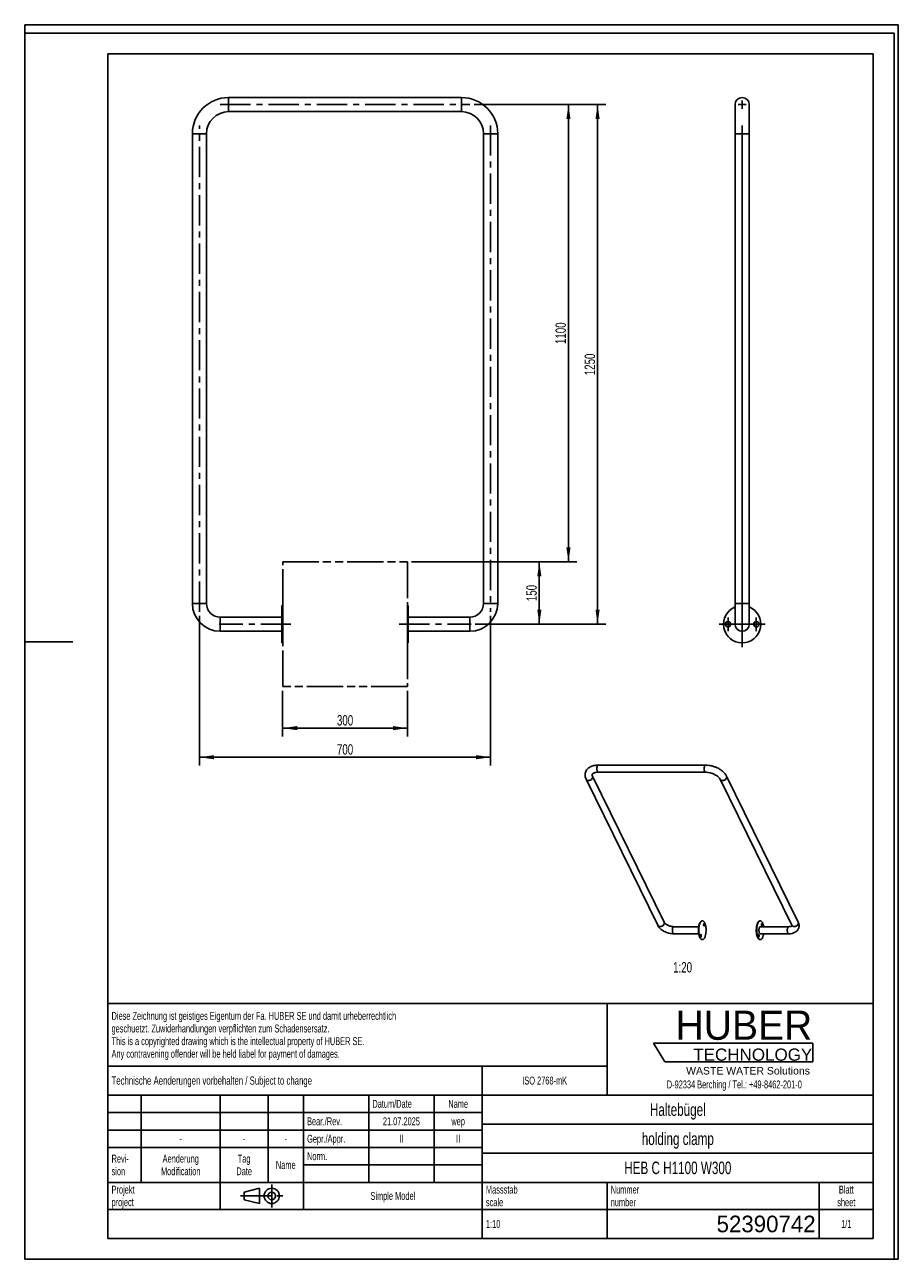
# Model space of a CAD drawing. Header units: millimetres. Extents: x 0 to 2100, y 0 to 2970.
import ezdxf

# ---------------------------------------------------------------- set-up
doc = ezdxf.new("R2010")
doc.units = ezdxf.units.MM
doc.header["$LTSCALE"] = 193.6
doc.linetypes.add('CENTER', pattern=[0.6, 0.375, -0.075, 0.075, -0.075])
doc.linetypes.add('PHANTOM', pattern=[0.8, 0.45, -0.05, 0.1, -0.05, 0.1, -0.05])
doc.layers.get('0').update_dxf_attribs({"linetype": 'CONTINUOUS'})
for name, color, linetype in [('005_AXIS', 7, 'CONTINUOUS'), ('007_CURVES', 7, 'CONTINUOUS'), ('050_DIMENSIONING', 7, 'CONTINUOUS'), ('053_NOTES', 7, 'CONTINUOUS'), ('HUBER_Logo_BL0', 7, 'CONTINUOUS')]:
    doc.layers.add(name, color=color, linetype=linetype)
doc.styles.get("Standard").update_dxf_attribs({"font": 'txt', "width": 0.7})
doc.styles.add('TEXTSTYLE_2', font='txt')
doc.styles.add('TEXTSTYLE_3', font='arial.ttf')
doc.styles.add('TEXTSTYLE_4', font='txt')
doc.dimstyles.new('DIMSTYLE_1', dxfattribs={"dimtxt": 25, "dimasz": 35, "dimexe": 2, "dimexo": 1, "dimtad": 1, "dimtxsty": 'Standard', "dimblk": '_FILLED', "dimblk1": '_FILLED', "dimblk2": '_FILLED', "dimcen": 0.09, "dimazin": 2, "dimtp": 0.5, "dimtm": 0.5, "dimtfac": 1, "dimtofl": 0, "dimtmove": 0, "dimatfit": 3, "dimldrblk": '_FILLED', "dimfxl": 1, "dimtolj": 1, "dimarcsym": 0})
doc.dimstyles.new('DIMSTYLE_2', dxfattribs={"dimtxt": 25, "dimasz": 35, "dimexe": 2, "dimexo": 1, "dimtad": 1, "dimtxsty": 'Standard', "dimblk": '_FILLED', "dimblk1": '_FILLED', "dimblk2": '_FILLED', "dimcen": 0.09, "dimazin": 2, "dimtp": 0.8, "dimtm": 0.8, "dimtfac": 1, "dimtofl": 0, "dimtmove": 0, "dimatfit": 3, "dimldrblk": '_FILLED', "dimfxl": 1, "dimtolj": 1, "dimarcsym": 0})
doc.dimstyles.new('DIMSTYLE_3', dxfattribs={"dimtxt": 25, "dimasz": 35, "dimexe": 2, "dimexo": 1, "dimtad": 1, "dimtxsty": 'Standard', "dimblk": '_FILLED', "dimblk1": '_FILLED', "dimblk2": '_FILLED', "dimcen": 0.09, "dimazin": 2, "dimtp": 1.2, "dimtm": 1.2, "dimtfac": 1, "dimtofl": 0, "dimtmove": 0, "dimatfit": 3, "dimldrblk": '_FILLED', "dimfxl": 1, "dimtolj": 1, "dimarcsym": 0})

# ---------------------------------------------------------------- blocks, each defined once
blk = doc.blocks.new('HUBER_LOGO_BL0', base_point=(1705.8, 504.8))
at = {"layer": 'HUBER_Logo_BL0', "color": 5, "linetype": 'Continuous'}
for p, q in [((1894.2, 520.3), (1511.7, 520.3)), ((1511.7, 520.3), (1538.7, 475.3)), ((1894.2, 520.3), (1894.2, 475.3)), ((1538.7, 475.3), (1894.2, 475.3))]:
    blk.add_line(p, q, dxfattribs=at)
at = {"layer": 'HUBER_Logo_BL0', "color": 2, "linetype": 'Continuous', "attachment_point": 3, "line_spacing_factor": 0.78}
for s, insert, char_height, width, style in [('HUBER\\P\\fArial;\\H29.25;TECHNOLOGY ', (1893.2, 598.3), 70.2, 387.672, 'TEXTSTYLE_2'), ('WASTE WATER Solutions', (1887.6, 462.6), 18, 297.033, 'TEXTSTYLE_3')]:
    blk.add_mtext(s, dxfattribs=dict(at, insert=insert, char_height=char_height, width=width, style=style))
at = {"layer": 'HUBER_Logo_BL0', "color": 2, "linetype": 'Continuous', "insert": (1705.8, 430.2), "char_height": 19, "width": 810.893, "attachment_point": 2, "line_spacing_factor": 0.96}
blk.add_mtext('D-92334 Berching / Tel.: +49-8462-201-0', dxfattribs=at)
blk = doc.blocks.new('_FILLED')
at = {"color": 0, "linetype": 'ByBlock'}
blk.add_solid([(0, 0), (-1, 0.143), (-1, -0.143)], dxfattribs=at)
blk = doc.blocks.new('*D1')
at = {"layer": '050_DIMENSIONING', "color": 2, "linetype": 'Continuous', "transparency": 16777216}
for p, q in [((620.1, 1367.8), (620.1, 1257.8)), ((920.1, 1367.8), (920.1, 1257.8)), ((620.1, 1277.8), (770.1, 1277.8)), ((920.1, 1277.8), (770.1, 1277.8))]:
    blk.add_line(p, q, dxfattribs=at)
at = {"layer": '050_DIMENSIONING', "color": 2, "linetype": 'Continuous', "transparency": 16777216, "xscale": 35, "yscale": 35, "zscale": 35, "rotation": 180}
blk.add_blockref('_FILLED', (620.1, 1277.8), dxfattribs=at)
at = {"layer": '050_DIMENSIONING', "color": 2, "linetype": 'Continuous', "transparency": 16777216, "xscale": 35, "yscale": 35, "zscale": 35}
blk.add_blockref('_FILLED', (920.1, 1277.8), dxfattribs=at)
at = {"layer": '050_DIMENSIONING', "color": 2, "linetype": 'Continuous', "transparency": 16777216, "insert": (770.1, 1309.1), "char_height": 25, "width": 85.714, "attachment_point": 2, "line_spacing_factor": 0.9}
blk.add_mtext('300', dxfattribs=at)
blk = doc.blocks.new('*D2')
at = {"layer": '050_DIMENSIONING', "color": 2, "linetype": 'Continuous', "transparency": 16777216}
for p, q in [((420.1, 1547.8), (420.1, 1187.8)), ((1120.1, 1547.8), (1120.1, 1187.8)), ((420.1, 1207.8), (770.1, 1207.8)), ((1120.1, 1207.8), (770.1, 1207.8))]:
    blk.add_line(p, q, dxfattribs=at)
at = {"layer": '050_DIMENSIONING', "color": 2, "linetype": 'Continuous', "transparency": 16777216, "xscale": 35, "yscale": 35, "zscale": 35, "rotation": 180}
blk.add_blockref('_FILLED', (420.1, 1207.8), dxfattribs=at)
at = {"layer": '050_DIMENSIONING', "color": 2, "linetype": 'Continuous', "transparency": 16777216, "xscale": 35, "yscale": 35, "zscale": 35}
blk.add_blockref('_FILLED', (1120.1, 1207.8), dxfattribs=at)
at = {"layer": '050_DIMENSIONING', "color": 2, "linetype": 'Continuous', "transparency": 16777216, "insert": (770.1, 1239.1), "char_height": 25, "width": 88.393, "attachment_point": 2, "line_spacing_factor": 0.9}
blk.add_mtext('700', dxfattribs=at)
blk = doc.blocks.new('*D3')
at = {"layer": '050_DIMENSIONING', "color": 2, "linetype": 'Continuous', "transparency": 16777216}
for p, q in [((930.1, 1677.8), (1257.1, 1677.8)), ((1237.1, 1677.8), (1237.1, 1602.8)), ((1237.1, 1527.8), (1237.1, 1602.8)), ((1083, 1527.8), (1257.1, 1527.8))]:
    blk.add_line(p, q, dxfattribs=at)
at = {"layer": '050_DIMENSIONING', "color": 2, "linetype": 'Continuous', "transparency": 16777216, "xscale": 35, "yscale": 35, "zscale": 35}
for p, rotation in [((1237.1, 1677.8), 90), ((1237.1, 1527.8), 270)]:
    blk.add_blockref('_FILLED', p, dxfattribs=dict(at, rotation=rotation))
at = {"layer": '050_DIMENSIONING', "color": 2, "linetype": 'Continuous', "transparency": 16777216, "insert": (1205.9, 1602.8), "char_height": 25, "width": 77.679, "attachment_point": 2, "rotation": 90, "line_spacing_factor": 0.9}
blk.add_mtext('150', dxfattribs=at)
blk = doc.blocks.new('*D4')
at = {"layer": '050_DIMENSIONING', "color": 2, "linetype": 'Continuous', "transparency": 16777216}
for p, q in [((1080.1, 2777.8), (1327.1, 2777.8)), ((1307.1, 2777.8), (1307.1, 2227.8)), ((1307.1, 1677.8), (1307.1, 2227.8)), ((930.1, 1677.8), (1327.1, 1677.8))]:
    blk.add_line(p, q, dxfattribs=at)
at = {"layer": '050_DIMENSIONING', "color": 2, "linetype": 'Continuous', "transparency": 16777216, "xscale": 35, "yscale": 35, "zscale": 35}
for p, rotation in [((1307.1, 2777.8), 90), ((1307.1, 1677.8), 270)]:
    blk.add_blockref('_FILLED', p, dxfattribs=dict(at, rotation=rotation))
at = {"layer": '050_DIMENSIONING', "color": 2, "linetype": 'Continuous', "transparency": 16777216, "insert": (1275.9, 2227.8), "char_height": 25, "width": 101.786, "attachment_point": 2, "rotation": 90, "line_spacing_factor": 0.9}
blk.add_mtext('1100', dxfattribs=at)
blk = doc.blocks.new('*D5')
at = {"layer": '050_DIMENSIONING', "color": 2, "linetype": 'Continuous', "transparency": 16777216}
for p, q in [((1080.1, 2777.8), (1397.1, 2777.8)), ((1377.1, 2777.8), (1377.1, 2152.8)), ((1377.1, 1527.8), (1377.1, 2152.8)), ((1083, 1527.8), (1397.1, 1527.8))]:
    blk.add_line(p, q, dxfattribs=at)
at = {"layer": '050_DIMENSIONING', "color": 2, "linetype": 'Continuous', "transparency": 16777216, "xscale": 35, "yscale": 35, "zscale": 35}
for p, rotation in [((1377.1, 2777.8), 90), ((1377.1, 1527.8), 270)]:
    blk.add_blockref('_FILLED', p, dxfattribs=dict(at, rotation=rotation))
at = {"layer": '050_DIMENSIONING', "color": 2, "linetype": 'Continuous', "transparency": 16777216, "insert": (1345.9, 2152.8), "char_height": 25, "width": 107.143, "attachment_point": 2, "rotation": 90, "line_spacing_factor": 0.9}
blk.add_mtext('1250', dxfattribs=at)
blk = doc.blocks.new('PROJEKTIONSMETHODE_1_BL1', base_point=(570, 152.5))
at = {"color": 2, "linetype": 'CENTER'}
for p, q in [((593.8, 180), (593.8, 125)), ((518.7, 152.5), (621.3, 152.5))]:
    blk.add_line(p, q, dxfattribs=at)
at = {"color": 2, "linetype": 'Continuous'}
for p, q in [((527.8, 161.7), (564.5, 170.8)), ((527.8, 143.3), (527.8, 161.7)), ((564.5, 134.2), (564.5, 170.8)), ((527.8, 143.3), (564.5, 134.2))]:
    blk.add_line(p, q, dxfattribs=at)
for radius in [18.3, 9.17]:
    blk.add_circle((593.8, 152.5), radius, dxfattribs=at)
blk = doc.blocks.new('*T8')
at = {"color": 3, "linetype": 'Continuous'}
for p, q in [((0, 0), (1840, 0)), ((0, 0), (0, -565)), ((1200, 0), (1200, -220)), ((1840, 0), (1840, -565)), ((0, -150), (1200, -150)), ((900, -150), (900, -565)), ((0, -220), (1840, -220)), ((80, -220), (80, -430)), ((270, -220), (270, -495)), ((385, -220), (385, -430)), ((470, -220), (470, -495)), ((627, -220), (627, -430)), ((784, -220), (784, -430)), ((0, -262), (900, -262)), ((900, -290), (1840, -290)), ((0, -304), (900, -304)), ((0, -346), (900, -346)), ((900, -360), (1840, -360)), ((470, -388), (900, -388)), ((0, -430), (1840, -430)), ((1200, -430), (1200, -565)), ((1710, -430), (1710, -565)), ((0, -495), (1840, -495)), ((0, -565), (1840, -565))]:
    blk.add_line(p, q, dxfattribs=at)
at = {"layer": '053_NOTES', "color": 2, "linetype": 'Continuous', "line_spacing_factor": 0.96}
for s, insert, char_height, width, attachment_point in [('Diese Zeichnung ist geistiges Eigentum der Fa. HUBER SE und damit urheberrechtlich \\Pgeschuetzt. Zuwiderhandlungen verpflichten zum Schadensersatz.\\PThis is a copyrighted drawing which is the intellectual property of HUBER SE.\\PAny contravening offender will be held liabel for payment of damages.', (8.75, -19.9), 19, 2214.8571, 1), ('Technische Aenderungen vorbehalten / Subject to change', (8.75, -175), 20, 1524.7619, 1), ('ISO 2768-mK', (1050, -175.5), 19, 332.9524, 2), ('Datum/Date', (635.75, -231.5), 19, 292.2381, 1), ('Name', (842, -231.5), 19, 126.6667, 2), ('Haltebügel', (1370, -240), 30, 409.1429, 2), ('Bear./Rev.', (478.75, -273.5), 19, 272.3333, 1), ('21.07.2025', (705.5, -273.5), 19, 278.6667, 2), ('wep', (842, -273.5), 19, 99.5238, 2), ('-', (175, -315.5), 19, 34.381, 2), ('-', (327.5, -315.5), 19, 34.381, 2), ('-', (427.5, -315.5), 19, 34.381, 2), ('Gepr./Appr.', (478.75, -315.5), 19, 299.4762, 1), ('II', (705.5, -315.5), 19, 56.0952, 2), ('II', (842, -315.5), 19, 56.0952, 2), ('holding clamp', (1370, -310), 30, 544.2857, 2), ('Revi-\\Psion', (8.75, -363.3), 19, 138.4286, 1), ('Aenderung\\PModification', (175, -363.3), 19, 303.0952, 2), ('Tag\\PDate', (327.5, -363.3), 19, 117.619, 2), ('Name', (427.5, -378.5), 19, 126.6667, 2), ('Norm. ', (478.75, -357.5), 19, 175.5238, 1), ('HEB C H1100 W300', (1370, -380), 30, 768.5714, 2), ('Projekt\\Pproject', (8.75, -437.8), 19, 183.6667, 1), ('Massstab\\Pscale', (908.75, -437.8), 19, 224.381, 1), ('Nummer\\Pnumber', (1208.75, -437.8), 19, 186.381, 1), ('Blatt\\Psheet', (1775, -437.8), 19, 137.5238, 2), ('Simple Model', (685, -453), 19, 328.4286, 2), ('1:10', (908.75, -520.5), 19, 94.0952, 1), ('1/1', (1775, -520.5), 19, 79.619, 2)]:
    blk.add_mtext(s, dxfattribs=dict(at, insert=insert, char_height=char_height, width=width, attachment_point=attachment_point))
at = {"layer": '053_NOTES', "color": 2, "linetype": 'Continuous', "insert": (1701.25, -510), "char_height": 40, "width": 593.3333, "attachment_point": 3, "line_spacing_factor": 0.96, "style": 'TEXTSTYLE_4'}
blk.add_mtext('52390742', dxfattribs=at)

msp = doc.modelspace()

# ---------------------------------------------------------------- linework, layer by layer
at = {"color": 7, "linetype": 'Continuous'}
for p, q in [((0, 2970), (2100, 2970)), ((0, 0), (0, 2970)), ((0, 2970), (2100, 2970)), ((0, 0), (0, 2970)), ((2100, 0), (2100, 2970)), ((2100, 0), (2100, 2970)), ((1050.109, 2794.809), (490.109, 2794.809)), ((1707.695, 2777.809), (1707.695, 2707.809)), ((1741.695, 2777.809), (1741.695, 2707.809)), ((1050.109, 2760.809), (490.109, 2760.809)), ((403.109, 2707.809), (403.109, 1577.809)), ((437.109, 2707.809), (437.109, 1577.809)), ((1103.109, 1577.809), (1103.109, 2707.809)), ((1137.109, 1577.809), (1137.109, 2707.809)), ((1707.695, 2707.809), (1707.695, 1577.809)), ((1741.695, 2707.809), (1741.695, 1577.809)), ((1707.695, 1577.809), (1707.695, 1527.809)), ((1741.695, 1577.809), (1741.695, 1527.809)), ((1636.611, 1188.66), (1378.714, 1188.66)), ((1364.784, 1162.148), (1537.132, 810.938)), ((1636.611, 1171.66), (1378.714, 1171.66)), ((1859.504, 810.938), (1687.155, 1162.148)), ((1349.522, 1154.659), (1521.871, 803.449)), ((1844.242, 803.449), (1671.894, 1154.659)), ((1560.154, 800.153), (1620.201, 800.153)), ((1560.154, 783.153), (1620.203, 783.153)), ((1768.314, 800.153), (1836.473, 800.153)), ((1768.314, 783.153), (1836.473, 783.153)), ((0, 0), (2100, 0)), ((0, 0), (2100, 0))]:
    msp.add_line(p, q, dxfattribs=at)
at = {"color": 3, "linetype": 'Continuous'}
for p, q in [((0, 2950), (0, 1485)), ((2090, 2950), (0, 2950)), ((2090, 2950), (2090, 0)), ((0, 1485), (0, 0)), ((0, 1485), (116, 1485)), ((2090, 0), (0, 0))]:
    msp.add_line(p, q, dxfattribs=at)
at = {"color": 5, "linetype": 'Continuous'}
for p, q in [((200, 2900), (2040, 2900)), ((200, 2900), (200, 50)), ((2040, 2900), (2040, 50)), ((200, 50), (2040, 50))]:
    msp.add_line(p, q, dxfattribs=at)
at = {"color": 9, "linetype": 'Continuous'}
for p, q in [((490.109, 2760.809), (490.109, 2794.809)), ((1050.109, 2760.809), (1050.109, 2794.809)), ((437.109, 2707.809), (403.109, 2707.809)), ((1103.109, 2707.809), (1137.109, 2707.809)), ((1724.695, 2707.809), (1707.695, 2707.809)), ((1741.695, 2707.809), (1724.695, 2707.809)), ((437.109, 1577.809), (403.109, 1577.809)), ((1103.109, 1577.809), (1137.109, 1577.809)), ((1724.695, 1577.809), (1707.695, 1577.809)), ((1741.695, 1577.809), (1724.695, 1577.809)), ((470.109, 1544.809), (470.109, 1510.809)), ((1070.109, 1544.809), (1070.109, 1510.809))]:
    msp.add_line(p, q, dxfattribs=at)
at = {"color": 7, "linetype": 'Continuous'}
for centre, radius, start, end in [((490.109, 2707.809), 87, 90, 180), ((1050.109, 2707.809), 87, 0, 90), ((1724.695, 2777.809), 17, 90, 180), ((1724.695, 2777.809), 17, 90, 180), ((1724.695, 2777.809), 17, 0, 90), ((1724.695, 2777.809), 17, 0, 90), ((490.109, 2707.809), 53, 90, 180), ((1050.109, 2707.809), 53, 0, 90), ((470.109, 1577.809), 67, 180, 270), ((470.109, 1577.809), 33, 180, 270), ((1070.109, 1577.809), 33, 270, 360), ((1070.109, 1577.809), 67, 270, 360), ((1724.695, 1527.809), 17, 180, 270), ((1724.695, 1527.809), 17, 180, 270), ((1724.695, 1527.809), 17, 270, 360), ((1724.695, 1527.809), 17, 270, 360)]:
    msp.add_arc(centre, radius, start, end, dxfattribs=at)
for points, knots in [([(1378.714, 1188.66), (1375.253, 1188.66), (1370.128, 1188.194), (1363.689, 1186.407), (1359.327, 1184.531), (1355.424, 1182.069), (1352.087, 1179.01), (1349.455, 1175.387), (1348.264, 1172.654), (1347.829, 1171.247)], [0, 0, 0, 0, 0.27383444, 0.40302571, 0.52745844, 0.64816664, 0.76643719, 0.88344873, 1, 1, 1, 1]), ([(1687.155, 1162.148), (1685.189, 1166.154), (1680.705, 1171.656), (1673.281, 1177.485), (1666.726, 1181.365), (1659.564, 1184.515), (1652.015, 1186.857), (1644.324, 1188.311), (1639.155, 1188.66), (1636.611, 1188.66)], [0, 0, 0, 0, 0.22465389, 0.34694962, 0.47494385, 0.60679605, 0.74002221, 0.87192067, 1, 1, 1, 1]), ([(1347.829, 1171.247), (1347.415, 1169.904), (1346.868, 1167.118), (1346.927, 1162.853), (1347.811, 1158.64), (1348.884, 1155.96), (1349.522, 1154.659)], [0, 0, 0, 0, 0.24703965, 0.49494527, 0.74519543, 1, 1, 1, 1]), ([(1364.072, 1166.228), (1364.006, 1166.014), (1363.912, 1165.512), (1363.943, 1164.613), (1364.209, 1163.45), (1364.557, 1162.611), (1364.784, 1162.148)], [0, 0, 0, 0, 0.15821374, 0.35898072, 0.63420285, 1, 1, 1, 1]), ([(1378.714, 1171.66), (1376.573, 1171.66), (1373.509, 1171.419), (1369.809, 1170.474), (1367.682, 1169.629), (1366.091, 1168.703), (1365.022, 1167.8), (1364.384, 1166.987), (1364.144, 1166.463), (1364.072, 1166.228)], [0, 0, 0, 0, 0.39301768, 0.55897019, 0.6994513, 0.81170641, 0.8954087, 0.95481895, 1, 1, 1, 1]), ([(1671.894, 1154.659), (1671.402, 1155.661), (1669.977, 1157.783), (1667.045, 1160.791), (1663.141, 1163.755), (1658.462, 1166.441), (1653.236, 1168.684), (1647.706, 1170.365), (1642.133, 1171.406), (1638.416, 1171.66), (1636.611, 1171.66)], [0, 0, 0, 0, 0.08221286, 0.18661868, 0.30828743, 0.44212403, 0.58313472, 0.72639323, 0.8669916, 1, 1, 1, 1]), ([(1521.871, 803.449), (1522.617, 801.928), (1524.489, 798.987), (1528.114, 795.082), (1532.468, 791.633), (1537.418, 788.684), (1542.822, 786.292), (1550.343, 783.949), (1556.258, 783.153), (1560.154, 783.153)], [0, 0, 0, 0, 0.11220773, 0.22910214, 0.35147163, 0.47886339, 0.6097512, 0.74191792, 1, 1, 1, 1]), ([(1537.132, 810.938), (1537.407, 810.379), (1538.26, 809.128), (1540.063, 807.286), (1542.578, 805.382), (1545.657, 803.619), (1549.128, 802.132), (1552.808, 801.014), (1556.506, 800.322), (1558.965, 800.153), (1560.154, 800.153)], [0, 0, 0, 0, 0.07085133, 0.17060751, 0.29207436, 0.42833341, 0.57311027, 0.72051838, 0.86478465, 1, 1, 1, 1]), ([(1836.473, 800.153), (1837.566, 800.153), (1839.54, 800.278), (1841.806, 800.782), (1843.174, 801.327), (1843.853, 801.691), (1844.288, 802), (1844.489, 802.189), (1844.554, 802.264)], [0, 0, 0, 0, 0.38523484, 0.69437243, 0.81263786, 0.90312594, 0.96499114, 1, 1, 1, 1]), ([(1844.603, 802.289), (1844.603, 802.288), (1844.602, 802.283), (1844.603, 802.296), (1844.603, 802.321), (1844.599, 802.392), (1844.584, 802.502), (1844.548, 802.666), (1844.483, 802.881), (1844.382, 803.151), (1844.294, 803.344), (1844.242, 803.449)], [0, 0, 0, 0, 0.00356535, 0.00466556, 0.0251988, 0.07683591, 0.16664684, 0.30039249, 0.48233068, 0.71512947, 1, 1, 1, 1]), ([(1844.554, 802.264), (1844.559, 802.27), (1844.576, 802.29), (1844.592, 802.31), (1844.603, 802.324)], [0, 0, 0, 0, 0.307279, 1, 1, 1, 1]), ([(1860.853, 797.303), (1861.196, 798.414), (1861.651, 800.715), (1861.612, 804.231), (1860.897, 807.688), (1860.023, 809.879), (1859.504, 810.938)], [0, 0, 0, 0, 0.24881229, 0.49775459, 0.74759773, 1, 1, 1, 1]), ([(1836.473, 783.153), (1839.167, 783.153), (1843.169, 783.528), (1848.205, 784.959), (1851.651, 786.476), (1854.754, 788.477), (1857.421, 790.971), (1859.536, 793.928), (1860.498, 796.155), (1860.853, 797.303)], [0, 0, 0, 0, 0.26792775, 0.39552095, 0.51948718, 0.64091339, 0.76096246, 0.88051817, 1, 1, 1, 1])]:
    msp.add_open_spline(points, degree=3, knots=knots, dxfattribs=at)
at = {"color": 9, "linetype": 'Continuous'}
for points, knots in [([(1376.121, 1185.443), (1376.264, 1185.905), (1376.574, 1186.734), (1377.109, 1187.649), (1377.594, 1188.178), (1377.954, 1188.451), (1378.329, 1188.621), (1378.589, 1188.66), (1378.714, 1188.66)], [0, 0, 0, 0, 0.33187289, 0.60559658, 0.72059012, 0.8224598, 0.9140916, 1, 1, 1, 1]), ([(1634.018, 1185.443), (1634.161, 1185.905), (1634.471, 1186.734), (1635.006, 1187.649), (1635.491, 1188.178), (1635.851, 1188.451), (1636.226, 1188.621), (1636.486, 1188.66), (1636.611, 1188.66)], [0, 0, 0, 0, 0.33187289, 0.60559658, 0.72059012, 0.8224598, 0.9140916, 1, 1, 1, 1]), ([(1364.982, 1158.403), (1364.508, 1156.869), (1362.889, 1154.746), (1360.048, 1152.884), (1357.553, 1151.948), (1355.014, 1151.635), (1352.659, 1151.975), (1350.995, 1152.832), (1350.023, 1153.806), (1349.666, 1154.366), (1349.522, 1154.659)], [0, 0, 0, 0, 0.25118991, 0.39043539, 0.53009129, 0.66367211, 0.78638622, 0.89701112, 0.94907643, 1, 1, 1, 1]), ([(1364.784, 1162.148), (1365.054, 1161.596), (1365.371, 1160.321), (1365.177, 1159.033), (1364.982, 1158.403)], [0, 0, 0, 0, 0.48260622, 1, 1, 1, 1]), ([(1378.714, 1171.66), (1378.557, 1171.66), (1378.226, 1171.723), (1377.763, 1171.989), (1377.327, 1172.411), (1376.75, 1173.223), (1376.161, 1174.587), (1375.674, 1176.533), (1375.407, 1178.752), (1375.381, 1181.077), (1375.598, 1183.333), (1375.914, 1184.775), (1376.121, 1185.443)], [0, 0, 0, 0, 0.03117918, 0.06548016, 0.10509639, 0.15114158, 0.26303843, 0.39836099, 0.54961063, 0.70714607, 0.86057787, 1, 1, 1, 1]), ([(1636.611, 1171.66), (1636.454, 1171.66), (1636.123, 1171.723), (1635.66, 1171.989), (1635.224, 1172.411), (1634.647, 1173.223), (1634.058, 1174.587), (1633.571, 1176.533), (1633.304, 1178.752), (1633.278, 1181.077), (1633.495, 1183.333), (1633.811, 1184.775), (1634.018, 1185.443)], [0, 0, 0, 0, 0.03117918, 0.06548016, 0.10509639, 0.15114158, 0.26303843, 0.39836099, 0.54961063, 0.70714607, 0.86057787, 1, 1, 1, 1]), ([(1671.894, 1154.659), (1672.037, 1154.366), (1672.395, 1153.806), (1673.366, 1152.832), (1675.031, 1151.975), (1677.386, 1151.635), (1679.924, 1151.948), (1682.42, 1152.884), (1685.26, 1154.746), (1686.879, 1156.869), (1687.353, 1158.403)], [0, 0, 0, 0, 0.05092357, 0.10298888, 0.21361378, 0.33632789, 0.46990871, 0.60956461, 0.74881009, 1, 1, 1, 1]), ([(1687.353, 1158.403), (1687.548, 1159.033), (1687.742, 1160.321), (1687.426, 1161.596), (1687.155, 1162.148)], [0, 0, 0, 0, 0.51739378, 1, 1, 1, 1]), ([(1537.331, 807.194), (1536.856, 805.659), (1535.237, 803.536), (1532.397, 801.674), (1529.901, 800.738), (1527.363, 800.426), (1525.008, 800.766), (1523.343, 801.623), (1522.372, 802.596), (1522.015, 803.157), (1521.871, 803.449)], [0, 0, 0, 0, 0.25118991, 0.39043539, 0.53009129, 0.66367211, 0.78638622, 0.89701112, 0.94907643, 1, 1, 1, 1]), ([(1537.132, 810.938), (1537.403, 810.387), (1537.72, 809.111), (1537.525, 807.823), (1537.331, 807.194)], [0, 0, 0, 0, 0.48260622, 1, 1, 1, 1]), ([(1844.242, 803.449), (1844.386, 803.157), (1844.743, 802.596), (1845.715, 801.623), (1847.379, 800.766), (1849.734, 800.426), (1852.273, 800.738), (1854.768, 801.674), (1857.609, 803.536), (1859.228, 805.659), (1859.702, 807.194)], [0, 0, 0, 0, 0.05092357, 0.10298888, 0.21361378, 0.33632789, 0.46990871, 0.60956461, 0.74881009, 1, 1, 1, 1]), ([(1859.702, 807.194), (1859.897, 807.823), (1860.091, 809.111), (1859.774, 810.387), (1859.504, 810.938)], [0, 0, 0, 0, 0.51739378, 1, 1, 1, 1]), ([(1557.561, 796.937), (1557.355, 796.268), (1557.039, 794.826), (1556.822, 792.571), (1556.848, 790.246), (1557.115, 788.027), (1557.601, 786.081), (1558.19, 784.717), (1558.767, 783.905), (1559.203, 783.483), (1559.667, 783.216), (1559.998, 783.153), (1560.154, 783.153)], [0, 0, 0, 0, 0.13942213, 0.29285393, 0.45038937, 0.60163901, 0.73696157, 0.84885842, 0.89490361, 0.93451984, 0.96882082, 1, 1, 1, 1]), ([(1560.154, 800.153), (1560.029, 800.153), (1559.769, 800.115), (1559.395, 799.945), (1559.034, 799.671), (1558.549, 799.143), (1558.014, 798.228), (1557.704, 797.399), (1557.561, 796.937)], [0, 0, 0, 0, 0.0859084, 0.1775402, 0.27940988, 0.39440342, 0.66812711, 1, 1, 1, 1]), ([(1833.88, 796.937), (1833.673, 796.268), (1833.357, 794.826), (1833.14, 792.571), (1833.166, 790.246), (1833.433, 788.027), (1833.919, 786.081), (1834.509, 784.717), (1835.086, 783.905), (1835.521, 783.483), (1835.985, 783.216), (1836.316, 783.153), (1836.473, 783.153)], [0, 0, 0, 0, 0.13942213, 0.29285393, 0.45038937, 0.60163901, 0.73696157, 0.84885842, 0.89490361, 0.93451984, 0.96882082, 1, 1, 1, 1]), ([(1836.473, 800.153), (1836.347, 800.153), (1836.088, 800.115), (1835.713, 799.945), (1835.353, 799.671), (1834.867, 799.143), (1834.332, 798.228), (1834.023, 797.399), (1833.88, 796.937)], [0, 0, 0, 0, 0.0859084, 0.1775402, 0.27940988, 0.39440342, 0.66812711, 1, 1, 1, 1])]:
    msp.add_open_spline(points, degree=3, knots=knots, dxfattribs=at)
at = {"layer": '005_AXIS', "color": 7, "linetype": 'CENTER'}
for p, q in [((470.109, 2777.809), (1070.109, 2777.809)), ((1724.695, 2777.809), (1714.695, 2777.809)), ((1724.695, 2777.809), (1724.695, 2787.809)), ((1724.695, 2777.809), (1734.695, 2777.809)), ((1724.695, 2777.809), (1724.695, 2767.809)), ((420.109, 1557.809), (420.109, 2727.809)), ((1120.109, 2727.809), (1120.109, 1557.809)), ((1724.695, 1557.809), (1724.695, 2727.809)), ((1724.695, 2727.809), (1724.695, 1557.809)), ((1724.695, 1527.809), (1724.695, 1582.809)), ((640.109, 1527.809), (467.525, 1527.809)), ((900.109, 1527.809), (1072.962, 1527.809)), ((1724.695, 1527.809), (1669.695, 1527.809)), ((1690.695, 1527.809), (1674.195, 1527.809)), ((1690.695, 1527.809), (1674.195, 1527.809)), ((1690.695, 1527.809), (1690.695, 1544.309)), ((1690.695, 1527.809), (1690.695, 1544.309)), ((1690.695, 1527.809), (1707.195, 1527.809)), ((1690.695, 1527.809), (1690.695, 1511.309)), ((1690.695, 1527.809), (1707.195, 1527.809)), ((1690.695, 1527.809), (1690.695, 1511.309)), ((1724.695, 1527.809), (1779.695, 1527.809)), ((1724.695, 1527.809), (1724.695, 1472.809)), ((1758.695, 1527.809), (1742.195, 1527.809)), ((1758.695, 1527.809), (1742.195, 1527.809)), ((1758.695, 1527.809), (1758.695, 1544.309)), ((1758.695, 1527.809), (1758.695, 1544.309)), ((1758.695, 1527.809), (1775.195, 1527.809)), ((1758.695, 1527.809), (1758.695, 1511.309)), ((1758.695, 1527.809), (1775.195, 1527.809)), ((1758.695, 1527.809), (1758.695, 1511.309))]:
    msp.add_line(p, q, dxfattribs=at)
at = {"layer": '005_AXIS', "color": 7, "linetype": 'Continuous'}
for p, q in [((470.109, 1544.809), (618.109, 1544.809)), ((620.109, 1572.809), (618.109, 1572.809)), ((618.109, 1572.809), (618.109, 1544.809)), ((618.109, 1544.809), (618.109, 1534.309)), ((620.109, 1572.809), (620.109, 1534.309)), ((920.109, 1534.309), (920.109, 1572.809)), ((922.109, 1572.809), (920.109, 1572.809)), ((922.109, 1544.809), (922.109, 1572.809)), ((922.109, 1544.809), (1070.109, 1544.809)), ((922.109, 1534.309), (922.109, 1544.809)), ((618.109, 1534.309), (618.109, 1521.309)), ((618.109, 1521.309), (618.109, 1510.809)), ((620.109, 1534.309), (620.109, 1521.309)), ((620.109, 1521.309), (620.109, 1482.809)), ((920.109, 1527.809), (920.109, 1534.309)), ((920.109, 1521.309), (920.109, 1527.809)), ((920.109, 1482.809), (920.109, 1521.309)), ((922.109, 1527.809), (922.109, 1534.309)), ((922.109, 1521.309), (922.109, 1527.809)), ((922.109, 1510.809), (922.109, 1521.309)), ((470.109, 1510.809), (618.109, 1510.809)), ((618.109, 1510.809), (618.109, 1482.809)), ((922.109, 1510.809), (1070.109, 1510.809)), ((922.109, 1482.809), (922.109, 1510.809)), ((620.109, 1482.809), (618.109, 1482.809)), ((922.109, 1482.809), (920.109, 1482.809)), ((1628.313, 814.153), (1629.234, 814.153)), ((1768.314, 814.153), (1767.393, 814.153)), ((1628.313, 769.153), (1629.234, 769.153)), ((1768.314, 769.153), (1767.393, 769.153))]:
    msp.add_line(p, q, dxfattribs=at)
for centre, radius, start, end in [((1724.695, 1527.809), 45, 112.201092, 270), ((1724.695, 1527.809), 45, 270, 67.798908), ((1690.695, 1527.809), 6.5, 90, 270), ((1690.695, 1527.809), 6.5, 270, 90), ((1758.695, 1527.809), 6.5, 90, 270), ((1758.695, 1527.809), 6.5, 270, 90)]:
    msp.add_arc(centre, radius, start, end, dxfattribs=at)
for points, knots in [([(1621.449, 805.64), (1620.902, 803.869), (1620.066, 800.052), (1619.491, 794.083), (1619.56, 787.928), (1620.163, 782.914), (1620.984, 779.19), (1621.725, 776.708), (1622.593, 774.514), (1623.57, 772.648), (1624.642, 771.143), (1625.795, 770.025), (1627.022, 769.32), (1627.898, 769.153), (1628.313, 769.153)], [0, 0, 0, 0, 0.13938614, 0.29277833, 0.45027311, 0.60148375, 0.67169715, 0.73686443, 0.79613063, 0.84889723, 0.89493061, 0.93453667, 0.96882885, 1, 1, 1, 1]), ([(1622.37, 805.64), (1621.823, 803.869), (1620.987, 800.052), (1620.412, 794.083), (1620.481, 787.928), (1621.084, 782.914), (1621.905, 779.19), (1622.646, 776.708), (1623.514, 774.514), (1624.491, 772.648), (1625.563, 771.143), (1626.716, 770.025), (1627.943, 769.32), (1628.819, 769.153), (1629.234, 769.153)], [0, 0, 0, 0, 0.13938614, 0.29277833, 0.45027311, 0.60148375, 0.67169715, 0.73686443, 0.79613063, 0.84889723, 0.89493061, 0.93453667, 0.96882885, 1, 1, 1, 1]), ([(1628.313, 814.153), (1627.982, 814.153), (1627.293, 814.05), (1626.302, 813.602), (1625.348, 812.877), (1624.441, 811.89), (1623.585, 810.653), (1622.473, 808.593), (1621.827, 806.862), (1621.449, 805.64)], [0, 0, 0, 0, 0.08587173, 0.17746436, 0.27929047, 0.39423488, 0.52376026, 0.6682687, 1, 1, 1, 1]), ([(1629.234, 814.153), (1628.903, 814.153), (1628.215, 814.05), (1627.223, 813.602), (1626.27, 812.877), (1625.362, 811.89), (1624.506, 810.653), (1623.394, 808.593), (1622.748, 806.862), (1622.37, 805.64)], [0, 0, 0, 0, 0.08587173, 0.17746436, 0.27929047, 0.39423488, 0.52376026, 0.6682687, 1, 1, 1, 1]), ([(1636.097, 777.667), (1636.644, 779.438), (1637.481, 783.255), (1638.056, 789.224), (1637.986, 795.379), (1637.384, 800.393), (1636.563, 804.117), (1635.821, 806.599), (1634.954, 808.793), (1633.977, 810.659), (1632.905, 812.164), (1631.752, 813.282), (1630.524, 813.987), (1629.648, 814.153), (1629.234, 814.153)], [0, 0, 0, 0, 0.13938614, 0.29277833, 0.45027311, 0.60148375, 0.67169715, 0.73686443, 0.79613063, 0.84889723, 0.89493061, 0.93453667, 0.96882885, 1, 1, 1, 1]), ([(1633.349, 801.72), (1633.225, 801.72), (1633.025, 801.805), (1632.819, 802.007), (1632.598, 802.318), (1632.373, 802.839), (1632.187, 803.583), (1632.085, 804.432), (1632.075, 805.321), (1632.158, 806.183), (1632.279, 806.735), (1632.358, 806.99)], [0, 0, 0, 0, 0.06468563, 0.10433533, 0.15041946, 0.26241117, 0.39784868, 0.549227, 0.70689659, 0.86045907, 1, 1, 1, 1]), ([(1632.358, 806.99), (1632.412, 807.167), (1632.531, 807.484), (1632.764, 807.881), (1633.032, 808.148), (1633.251, 808.22), (1633.349, 808.22)], [0, 0, 0, 0, 0.33269344, 0.60709451, 0.82362373, 1, 1, 1, 1]), ([(1632.888, 807.998), (1632.992, 807.893), (1633.181, 807.618), (1633.485, 806.896), (1633.697, 805.769), (1633.712, 804.351), (1633.556, 803.391), (1633.419, 802.95)], [0, 0, 0, 0, 0.08431281, 0.18903681, 0.44745358, 0.73505685, 1, 1, 1, 1]), ([(1633.419, 802.95), (1633.356, 802.746), (1633.22, 802.389), (1633.008, 802.063), (1632.889, 801.944)], [0, 0, 0, 0, 0.55873083, 1, 1, 1, 1]), ([(1633.349, 808.22), (1633.473, 808.22), (1633.673, 808.135), (1633.879, 807.933), (1634.1, 807.622), (1634.325, 807.101), (1634.511, 806.357), (1634.613, 805.508), (1634.623, 804.619), (1634.54, 803.757), (1634.419, 803.206), (1634.34, 802.95)], [0, 0, 0, 0, 0.06468563, 0.10433533, 0.15041946, 0.26241117, 0.39784868, 0.549227, 0.70689659, 0.86045907, 1, 1, 1, 1]), ([(1634.34, 802.95), (1634.286, 802.773), (1634.167, 802.456), (1633.934, 802.059), (1633.666, 801.792), (1633.447, 801.72), (1633.349, 801.72)], [0, 0, 0, 0, 0.33269344, 0.60709451, 0.82362373, 1, 1, 1, 1]), ([(1761.947, 774.029), (1761.571, 774.795), (1760.882, 776.466), (1759.742, 780.23), (1758.824, 785.538), (1758.501, 792.235), (1758.886, 797.88), (1759.61, 802.178), (1760.324, 805.094), (1761.201, 807.696), (1762.221, 809.925), (1763.364, 811.733), (1764.612, 813.085), (1765.957, 813.946), (1766.935, 814.153), (1767.393, 814.153)], [0, 0, 0, 0, 0.05847657, 0.12356826, 0.2691538, 0.42613455, 0.58202229, 0.65569068, 0.72458313, 0.78750061, 0.8435263, 0.89215294, 0.9334918, 0.96861978, 1, 1, 1, 1]), ([(1762.868, 774.029), (1762.492, 774.795), (1761.803, 776.466), (1760.664, 780.23), (1759.745, 785.538), (1759.422, 792.235), (1759.807, 797.88), (1760.531, 802.178), (1761.245, 805.094), (1762.122, 807.696), (1763.142, 809.925), (1764.285, 811.733), (1765.533, 813.085), (1766.878, 813.946), (1767.856, 814.153), (1768.314, 814.153)], [0, 0, 0, 0, 0.05847657, 0.12356826, 0.2691538, 0.42613455, 0.58202229, 0.65569068, 0.72458313, 0.78750061, 0.8435263, 0.89215294, 0.9334918, 0.96861978, 1, 1, 1, 1]), ([(1768.314, 814.153), (1768.813, 814.153), (1769.887, 813.903), (1771.338, 812.883), (1772.668, 811.299), (1773.405, 810.002), (1773.761, 809.278)], [0, 0, 0, 0, 0.1954425, 0.41791568, 0.68405209, 1, 1, 1, 1]), ([(1772.429, 808.22), (1772.363, 808.22), (1772.222, 808.19), (1772.028, 808.066), (1771.847, 807.87), (1771.612, 807.497), (1771.382, 806.879), (1771.21, 806.014), (1771.145, 805.054), (1771.191, 804.086), (1771.345, 803.2), (1771.528, 802.658), (1771.643, 802.424)], [0, 0, 0, 0, 0.03139331, 0.06653581, 0.10789173, 0.1565385, 0.27536154, 0.41788393, 0.57383716, 0.73088398, 0.87653087, 1, 1, 1, 1]), ([(1771.643, 802.424), (1771.694, 802.32), (1771.8, 802.132), (1771.992, 801.904), (1772.202, 801.756), (1772.357, 801.72), (1772.429, 801.72)], [0, 0, 0, 0, 0.31594688, 0.58208368, 0.8045574, 1, 1, 1, 1]), ([(1771.968, 801.942), (1772.087, 802.061), (1772.298, 802.384), (1772.621, 803.228), (1772.812, 804.522), (1772.761, 805.864), (1772.551, 806.874), (1772.391, 807.32), (1772.295, 807.516)], [0, 0, 0, 0, 0.08666581, 0.19635577, 0.46676653, 0.75608151, 0.88732634, 1, 1, 1, 1]), ([(1772.295, 807.516), (1772.271, 807.564), (1772.181, 807.736), (1772.068, 807.897), (1771.97, 807.996)], [0, 0, 0, 0, 0.27856125, 1, 1, 1, 1]), ([(1773.216, 807.516), (1773.165, 807.62), (1773.058, 807.808), (1772.866, 808.037), (1772.656, 808.184), (1772.501, 808.22), (1772.429, 808.22)], [0, 0, 0, 0, 0.31594688, 0.58208368, 0.8045574, 1, 1, 1, 1]), ([(1772.429, 801.72), (1772.495, 801.72), (1772.637, 801.75), (1772.831, 801.874), (1773.011, 802.07), (1773.247, 802.443), (1773.477, 803.061), (1773.648, 803.926), (1773.714, 804.886), (1773.667, 805.854), (1773.513, 806.741), (1773.331, 807.282), (1773.216, 807.516)], [0, 0, 0, 0, 0.03139331, 0.06653581, 0.10789173, 0.1565385, 0.27536154, 0.41788393, 0.57383716, 0.73088398, 0.87653087, 1, 1, 1, 1]), ([(1773.761, 809.278), (1774.408, 807.96), (1775.495, 804.955), (1776.159, 801.841), (1776.427, 800.154)], [0, 0, 0, 0, 0.46241378, 1, 1, 1, 1]), ([(1625.119, 775.087), (1624.995, 775.087), (1624.795, 775.172), (1624.589, 775.374), (1624.367, 775.685), (1624.143, 776.206), (1623.957, 776.95), (1623.855, 777.799), (1623.845, 778.688), (1623.928, 779.55), (1624.048, 780.101), (1624.127, 780.357)], [0, 0, 0, 0, 0.06468563, 0.10433533, 0.15041946, 0.26241117, 0.39784868, 0.549227, 0.70689659, 0.86045907, 1, 1, 1, 1]), ([(1624.127, 780.357), (1624.182, 780.534), (1624.3, 780.851), (1624.534, 781.248), (1624.802, 781.515), (1625.021, 781.587), (1625.119, 781.587)], [0, 0, 0, 0, 0.33269344, 0.60709451, 0.82362373, 1, 1, 1, 1]), ([(1624.658, 781.364), (1624.762, 781.26), (1624.951, 780.984), (1625.255, 780.263), (1625.466, 779.136), (1625.482, 777.718), (1625.326, 776.758), (1625.189, 776.317)], [0, 0, 0, 0, 0.08431281, 0.18903681, 0.44745358, 0.73505685, 1, 1, 1, 1]), ([(1625.189, 776.317), (1625.126, 776.113), (1624.99, 775.755), (1624.778, 775.43), (1624.659, 775.311)], [0, 0, 0, 0, 0.55873083, 1, 1, 1, 1]), ([(1625.119, 781.587), (1625.243, 781.587), (1625.443, 781.502), (1625.649, 781.3), (1625.87, 780.989), (1626.095, 780.468), (1626.281, 779.724), (1626.383, 778.875), (1626.393, 777.986), (1626.31, 777.124), (1626.189, 776.572), (1626.11, 776.317)], [0, 0, 0, 0, 0.06468563, 0.10433533, 0.15041946, 0.26241117, 0.39784868, 0.549227, 0.70689659, 0.86045907, 1, 1, 1, 1]), ([(1626.11, 776.317), (1626.056, 776.14), (1625.937, 775.823), (1625.704, 775.426), (1625.436, 775.159), (1625.217, 775.087), (1625.119, 775.087)], [0, 0, 0, 0, 0.33269344, 0.60709451, 0.82362373, 1, 1, 1, 1]), ([(1629.234, 769.153), (1629.565, 769.153), (1630.253, 769.256), (1631.245, 769.705), (1632.198, 770.43), (1633.106, 771.417), (1633.962, 772.654), (1635.074, 774.714), (1635.719, 776.445), (1636.097, 777.667)], [0, 0, 0, 0, 0.08587173, 0.17746436, 0.27929047, 0.39423488, 0.52376026, 0.6682687, 1, 1, 1, 1]), ([(1767.393, 769.153), (1766.894, 769.153), (1765.82, 769.404), (1764.369, 770.424), (1763.039, 772.008), (1762.302, 773.305), (1761.947, 774.029)], [0, 0, 0, 0, 0.1954425, 0.41791568, 0.68405209, 1, 1, 1, 1]), ([(1768.314, 769.153), (1767.815, 769.153), (1766.741, 769.404), (1765.29, 770.424), (1763.96, 772.008), (1763.223, 773.305), (1762.868, 774.029)], [0, 0, 0, 0, 0.1954425, 0.41791568, 0.68405209, 1, 1, 1, 1]), ([(1764.199, 781.587), (1764.133, 781.587), (1763.992, 781.557), (1763.797, 781.433), (1763.617, 781.237), (1763.381, 780.864), (1763.152, 780.246), (1762.98, 779.381), (1762.915, 778.421), (1762.961, 777.453), (1763.115, 776.566), (1763.298, 776.025), (1763.412, 775.791)], [0, 0, 0, 0, 0.03139331, 0.06653581, 0.10789173, 0.1565385, 0.27536154, 0.41788393, 0.57383716, 0.73088398, 0.87653087, 1, 1, 1, 1]), ([(1763.412, 775.791), (1763.464, 775.687), (1763.57, 775.499), (1763.762, 775.27), (1763.972, 775.123), (1764.127, 775.087), (1764.199, 775.087)], [0, 0, 0, 0, 0.31594688, 0.58208368, 0.8045574, 1, 1, 1, 1]), ([(1763.738, 775.309), (1763.856, 775.428), (1764.067, 775.751), (1764.391, 776.595), (1764.582, 777.888), (1764.531, 779.231), (1764.321, 780.241), (1764.161, 780.687), (1764.065, 780.883)], [0, 0, 0, 0, 0.08666581, 0.19635577, 0.46676653, 0.75608151, 0.88732634, 1, 1, 1, 1]), ([(1764.065, 780.883), (1764.041, 780.931), (1763.95, 781.102), (1763.838, 781.264), (1763.739, 781.363)], [0, 0, 0, 0, 0.27856125, 1, 1, 1, 1]), ([(1764.986, 780.883), (1764.934, 780.987), (1764.828, 781.175), (1764.636, 781.403), (1764.426, 781.551), (1764.271, 781.587), (1764.199, 781.587)], [0, 0, 0, 0, 0.31594688, 0.58208368, 0.8045574, 1, 1, 1, 1]), ([(1764.199, 775.087), (1764.265, 775.087), (1764.406, 775.117), (1764.601, 775.241), (1764.781, 775.436), (1765.017, 775.81), (1765.246, 776.428), (1765.418, 777.293), (1765.483, 778.253), (1765.437, 779.221), (1765.283, 780.107), (1765.1, 780.649), (1764.986, 780.883)], [0, 0, 0, 0, 0.03139331, 0.06653581, 0.10789173, 0.1565385, 0.27536154, 0.41788393, 0.57383716, 0.73088398, 0.87653087, 1, 1, 1, 1]), ([(1765.721, 796.937), (1765.515, 796.268), (1765.199, 794.826), (1764.981, 792.571), (1765.008, 790.246), (1765.275, 788.027), (1765.761, 786.081), (1766.35, 784.717), (1766.927, 783.905), (1767.363, 783.483), (1767.827, 783.216), (1768.158, 783.153), (1768.314, 783.153)], [0, 0, 0, 0, 0.13942201, 0.29285368, 0.45038901, 0.6016386, 0.73696118, 0.84885815, 0.89490344, 0.93451976, 0.9688208, 1, 1, 1, 1]), ([(1768.314, 800.153), (1768.189, 800.153), (1767.929, 800.115), (1767.554, 799.945), (1767.194, 799.671), (1766.709, 799.143), (1766.174, 798.228), (1765.864, 797.399), (1765.721, 796.937)], [0, 0, 0, 0, 0.08590842, 0.17754015, 0.27940971, 0.39440316, 0.66812682, 1, 1, 1, 1]), ([(1776.426, 783.151), (1776.268, 782.153), (1775.9, 780.233), (1775.171, 777.516), (1774.296, 775.102), (1773.293, 773.041), (1772.181, 771.373), (1770.976, 770.13), (1769.683, 769.342), (1768.752, 769.153), (1768.314, 769.153)], [0, 0, 0, 0, 0.17635369, 0.34066515, 0.4904009, 0.62368968, 0.73961192, 0.83867242, 0.92355979, 1, 1, 1, 1])]:
    msp.add_open_spline(points, degree=3, knots=knots, dxfattribs=at)
at = {"layer": '007_CURVES', "color": 2, "linetype": 'PHANTOM'}
for p, q in [((620.109, 1572.809), (620.109, 1677.809)), ((620.109, 1677.809), (920.109, 1677.809)), ((920.109, 1677.809), (920.109, 1572.809)), ((620.109, 1377.809), (620.109, 1482.809)), ((920.109, 1482.809), (920.109, 1377.809)), ((920.109, 1377.809), (620.109, 1377.809))]:
    msp.add_line(p, q, dxfattribs=at)

# ---------------------------------------------------------------- block references
msp.add_blockref('*T8', (200, 615))
at = {"color": 2, "linetype": 'Continuous'}
msp.add_blockref('PROJEKTIONSMETHODE_1_BL1', (570, 152.5), dxfattribs=at)
at = {"layer": 'HUBER_Logo_BL0'}
msp.add_blockref('HUBER_LOGO_BL0', (1705.796, 504.774), dxfattribs=at)

# ---------------------------------------------------------------- texts
at = {"layer": '053_NOTES', "color": 2, "linetype": 'Continuous', "insert": (1604.267, 714.933), "char_height": 25, "width": 93.75, "attachment_point": 3, "line_spacing_factor": 0.9}
msp.add_mtext('1:20', dxfattribs=at)

# ---------------------------------------------------------------- dimensions: what is measured, and where the dimension line sits
at = {"layer": '050_DIMENSIONING', "color": 2, "linetype": 'Continuous'}
for base, p1, p2, angle, dimstyle, picture, middle in [((1307.109, 2777.809), (929.109, 1677.809), (1079.109, 2777.809), 90, 'DIMSTYLE_3', '*D4', (1307.109, 2224.237)), ((1377.109, 1527.809), (1079.109, 2777.809), (1081.962, 1527.809), 270, 'DIMSTYLE_3', '*D5', (1377.109, 2149.237)), ((1237.109, 1677.809), (1081.962, 1527.809), (929.109, 1677.809), 90, 'DIMSTYLE_1', '*D3', (1237.109, 1599.237))]:
    dim = msp.add_linear_dim(base=base, p1=p1, p2=p2, angle=angle, dimstyle=dimstyle, dxfattribs=at)
    dim.commit()
    dim.dimension.update_dxf_attribs({"geometry": picture, "text_midpoint": middle, "dimtype": 160})
for base, p1, p2, dimstyle, picture, middle in [((1120.109, 1207.809), (420.109, 1548.809), (1120.109, 1548.809), 'DIMSTYLE_2', '*D2', (766.538, 1207.809)), ((920.109, 1277.809), (620.109, 1368.809), (920.109, 1368.809), 'DIMSTYLE_1', '*D1', (766.538, 1277.809))]:
    dim = msp.add_linear_dim(base=base, p1=p1, p2=p2, dimstyle=dimstyle, dxfattribs=at)
    dim.commit()
    dim.dimension.update_dxf_attribs({"geometry": picture, "text_midpoint": middle, "dimtype": 160})

doc.saveas('drawing.dxf')
